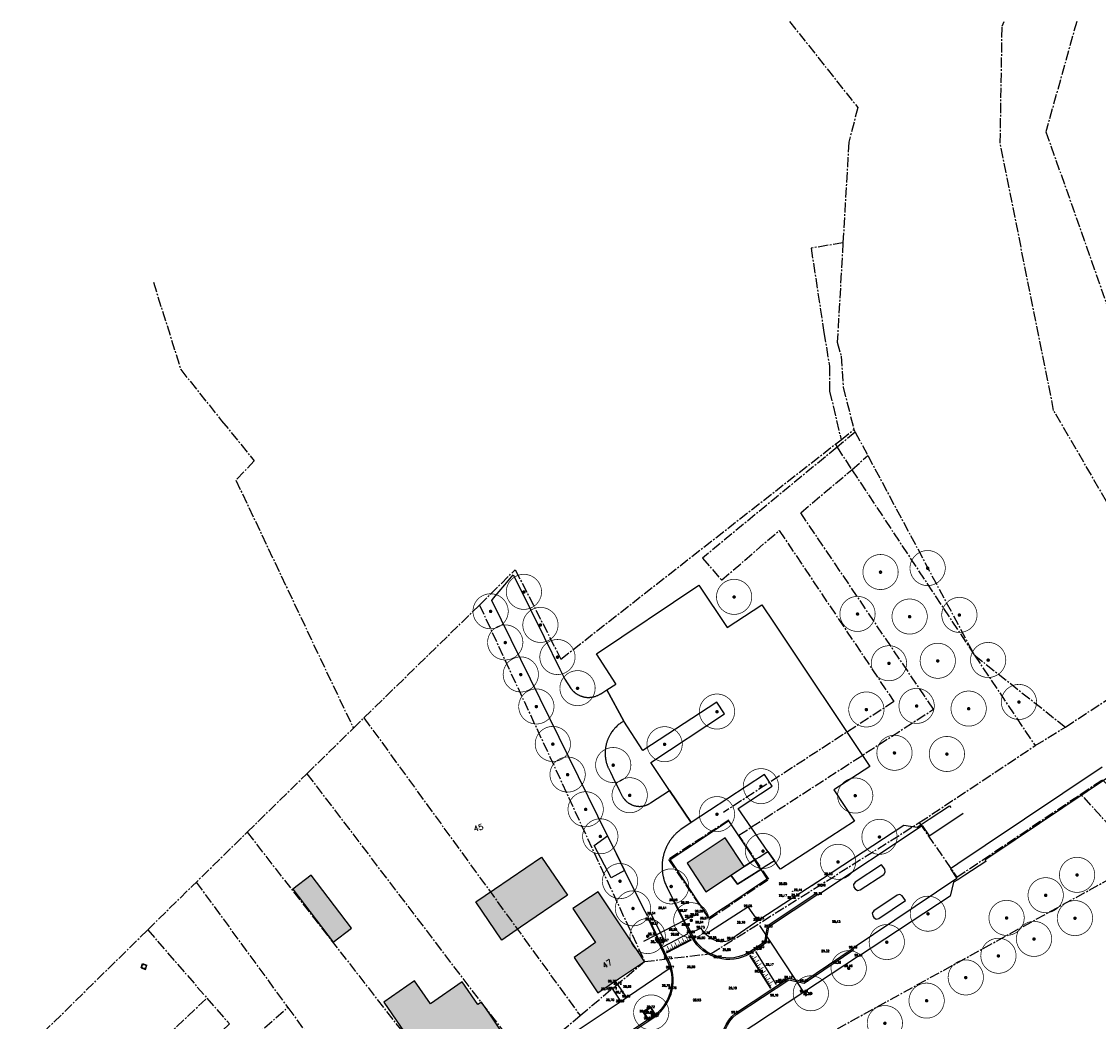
# Model space of a CAD drawing. Header units: metres. Extents: x 202952 to 203755, y 348879 to 349702.
# Tile 81 of 82: x 203480 to 203632, y 349560 to 349702. Entities that reach past the tile are written whole.
import ezdxf
from ezdxf.enums import TextEntityAlignment as Align

# ---------------------------------------------------------------- set-up
doc = ezdxf.new("R2010")
doc.units = ezdxf.units.M
doc.linetypes.add('1-200 CENTER', pattern=[4.28625, 2.8575, -0.47625, 0.47625, -0.47625])
for name, color, linetype in [('PH-ALG-WERKGRENS', 3, '1-200 WERKGRENS'), ('PH-BEST-BEBOUWING', 1, 'Continuous'), ('PH-BEST-BEBOUWING-ARCERING', 254, 'Continuous'), ('PH-BEST-HUISNUMMER', 7, 'Continuous'), ('PH-BEST-KADASTRALE-GRENS', 240, '1-200 CENTER'), ('PH-BEST-WEGDEEL', 253, 'Continuous'), ('PH-INM-BOOM-HANDHAVEN', 96, 'Continuous'), ('PH-INM-HOOGTE', 20, 'Continuous'), ('PH-INM-HOOGTEPUNT', 20, 'Continuous'), ('PH-INM-KANTVERHARDING', 253, 'Continuous'), ('PH-NIEUW-MARKERING', 115, 'Continuous'), ('PH-RIO-PUTRAND-AANBRENGEN', 7, 'Continuous')]:
    doc.layers.add(name, color=color, linetype=linetype)
doc.styles.add('ISO', font='ISO')
doc.styles.add('ROMANS', font='romans.shx')
doc.linetypes.add('1-200 WERKGRENS', pattern='A,1.5,-0.6,["WERK",ROMANS,S=0.24,R=0,X=-0.5,Y=-0.12],-0.45', length=2.55)

# ---------------------------------------------------------------- blocks, each defined once
blk = doc.blocks.new('MARKER', base_point=(45, 10))
at = {"color": 0}
for radius in [0.35, 0.25]:
    blk.add_circle((45, 10), radius, dxfattribs=at)
at = {"color": 0, "style": 'ISO'}
blk.add_attdef('MARKER', (45.6, 10), '', height=0.9, dxfattribs=at)
blk = doc.blocks.new('*U15')
at = {"const_width": 0.1}
blk.add_lwpolyline([(-2.5, 0, 0.990403), (2.5, 0.03, 0.990403), (-2.5, 0.02)], format="xyb", dxfattribs=at)
at = {"linetype": 'Continuous', "const_width": 0.25}
blk.add_lwpolyline([(-0.12, 0, 1), (0.12, 0, 1)], format="xyb", close=True, dxfattribs=at)
blk = doc.blocks.new('*U26')
for p, q in [((-0.325, 0.325), (-0.325, -0.325)), ((-0.325, 0.325), (0.325, 0.325)), ((0.325, 0.325), (0.325, -0.325)), ((-0.325, -0.325), (0.325, -0.325))]:
    blk.add_line(p, q)
blk.add_circle((0, 0), 0.3)

msp = doc.modelspace()

# ---------------------------------------------------------------- hatches: boundary and pattern name
at = {"layer": 'PH-BEST-BEBOUWING-ARCERING'}
h = msp.add_hatch(color=256, dxfattribs=at)
h.dxf.hatch_style = 1
h.paths.add_polyline_path([(203579.41, 349586.28), (203574, 349582.69), (203576.67, 349578.66), (203582.08, 349582.25)])
h = msp.add_hatch(color=256, dxfattribs=at)
h.dxf.hatch_style = 1
h.paths.add_polyline_path([(203557.053, 349578.152), (203553.371, 349583.559), (203546.718, 349579.028), (203544.085, 349577.214), (203547.769, 349571.816), (203550.4, 349573.621)])
h = msp.add_hatch(color=256, dxfattribs=at)
h.dxf.hatch_style = 1
h.paths.add_polyline_path([(203520.799, 349581.004), (203518.183, 349579.003), (203523.877, 349571.521), (203526.493, 349573.522)])
h = msp.add_hatch(color=256, dxfattribs=at)
h.dxf.hatch_style = 1
h.paths.add_polyline_path([(203561.41, 349578.66), (203560.319, 349577.936), (203557.845, 349576.293), (203560.114, 349572.862), (203561.034, 349571.471), (203560.029, 349570.755), (203558.03, 349569.33), (203559.86, 349566.588), (203561.36, 349564.34), (203564.309, 349566.31), (203566.01, 349567.447), (203567.99, 349568.77), (203567.087, 349570.127), (203566.048, 349571.689)])
h = msp.add_hatch(color=256, dxfattribs=at)
h.dxf.hatch_style = 1
h.paths.add_polyline_path([(203546.09, 349561.31), (203544.88, 349563.015), (203544.402, 349562.68), (203542.157, 349565.917), (203537.682, 349562.789), (203535.411, 349566.052), (203531.051, 349563.009), (203535.105, 349557.187), (203537.782, 349559.053), (203539.25, 349556.71), (203540.942, 349554.194), (203542.6, 349551.73), (203545.045, 349553.374), (203549.44, 349556.33)])

# ---------------------------------------------------------------- linework, layer by layer
at = {"layer": 'PH-ALG-WERKGRENS'}
msp.add_line((203567.907, 349571.636), (203575.31, 349575.479), dxfattribs=at)
msp.add_lwpolyline([(203584.274, 349573.887), (203590.864, 349563.889)], dxfattribs=at)
at = {"layer": 'PH-BEST-BEBOUWING'}
for points in [[(203576.67, 349578.66), (203582.08, 349582.25), (203579.41, 349586.28), (203574, 349582.69)], [(203546.718, 349579.028), (203553.371, 349583.559), (203557.053, 349578.152)], [(203523.877, 349571.521), (203526.493, 349573.522), (203520.799, 349581.004), (203518.183, 349579.003), (203523.877, 349571.521)], [(203550.4, 349573.621), (203547.769, 349571.816), (203544.085, 349577.214), (203546.718, 349579.028)], [(203558.03, 349569.33), (203559.86, 349566.588), (203561.36, 349564.34), (203564.309, 349566.31), (203566.01, 349567.447), (203567.99, 349568.77), (203567.087, 349570.127), (203566.048, 349571.689), (203561.41, 349578.66), (203560.319, 349577.936), (203557.845, 349576.293)], [(203557.053, 349578.152), (203550.4, 349573.621)], [(203557.845, 349576.293), (203560.114, 349572.862), (203561.034, 349571.471), (203560.029, 349570.755), (203558.03, 349569.33)], [(203535.411, 349566.052), (203531.051, 349563.009)], [(203546.09, 349561.31), (203544.88, 349563.015), (203544.402, 349562.68), (203542.157, 349565.917), (203537.682, 349562.789), (203535.411, 349566.052)], [(203531.051, 349563.009), (203535.105, 349557.187), (203537.782, 349559.053), (203539.25, 349556.71)], [(203539.25, 349556.71), (203540.942, 349554.194), (203542.6, 349551.73), (203545.045, 349553.374), (203549.44, 349556.33), (203546.09, 349561.31)]]:
    msp.add_lwpolyline(points, dxfattribs=at)
at = {"layer": 'PH-BEST-KADASTRALE-GRENS', "ltscale": 0.5}
for p, q in [((203595.807, 349642.672), (203597.628, 349644.107)), ((203597.628, 349644.107), (203597.818, 349643.751)), ((203595.079, 349642.097), (203595.807, 349642.672)), ((203597.818, 349643.751), (203595.239, 349641.591)), ((203597.818, 349643.751), (203599.595, 349640.423)), ((203595.239, 349641.591), (203595.079, 349642.097)), ((203595.239, 349641.591), (203597.336, 349638.42)), ((203597.336, 349638.42), (203599.595, 349640.423)), ((203599.595, 349640.423), (203614.695, 349612.162)), ((203597.336, 349638.42), (203614.695, 349612.162)), ((203528.259, 349603.283), (203544.619, 349619.257)), ((203544.619, 349619.257), (203567.99, 349568.77)), ((203627.573, 349601.985), (203645.247, 349613.53)), ((203614.695, 349612.162), (203623.285, 349599.342)), ((203614.695, 349612.162), (203627.573, 349601.985)), ((203526.752, 349601.808), (203528.259, 349603.283)), ((203528.259, 349603.283), (203558.851, 349561.124)), ((203520.181, 349595.373), (203526.752, 349601.808)), ((203623.285, 349599.342), (203627.573, 349601.985)), ((203606.884, 349588.44), (203623.285, 349599.342)), ((203511.717, 349587.079), (203520.181, 349595.373)), ((203638.372, 349582.976), (203629.762, 349592.496)), ((203579.906, 349588.784), (203571.363, 349583.238)), ((203497.635, 349573.267), (203511.717, 349587.079)), ((203511.717, 349587.079), (203542.386, 349547.684)), ((203585.57, 349580.436), (203581.341, 349586.669)), ((203571.363, 349583.238), (203577.128, 349574.778)), ((203582.151, 349552.021), (203638.372, 349582.976)), ((203504.516, 349580.016), (203517.464, 349562.271)), ((203577.128, 349574.778), (203585.57, 349580.436)), ((203479.771, 349555.688), (203497.641, 349573.26)), ((203497.641, 349573.26), (203506.023, 349563.592)), ((203558.851, 349561.124), (203567.99, 349568.77)), ((203489.27, 349547.759), (203506.023, 349563.592)), ((203509.356, 349555.118), (203517.464, 349562.271)), ((203517.464, 349562.271), (203532.609, 349541.544)), ((203551.275, 349554.687), (203558.851, 349561.124))]:
    msp.add_line(p, q, dxfattribs=at)
for points in [[(203588.524, 349701.883), (203598.181, 349689.702), (203596.913, 349684.814), (203596.084, 349670.563)], [(203645.247, 349613.53), (203625.914, 349646.821), (203618.347, 349684.642), (203618.622, 349701.247), (203618.901, 349701.883)], [(203629.174, 349701.883), (203624.815, 349686.282), (203642.361, 349636.517), (203654.861, 349619.828)], [(203596.084, 349670.563), (203591.572, 349669.782), (203593.394, 349657.871), (203594.153, 349653.081), (203594.197, 349649.549), (203595.807, 349642.672)], [(203596.084, 349670.563), (203595.265, 349656.476), (203595.822, 349654.5), (203596.108, 349650.116), (203597.628, 349644.107)], [(203498.453, 349664.957), (203502.307, 349652.613), (203508.105, 349645.348), (203512.729, 349639.673), (203510.127, 349636.928), (203526.752, 349601.808)], [(203544.619, 349619.257), (203549.677, 349624.261), (203556.139, 349611.592), (203595.079, 349642.097)], [(203595.239, 349641.591), (203576.182, 349625.906), (203578.9, 349622.776), (203587.06, 349629.812), (203603.289, 349605.578), (203579.154, 349589.893)], [(203581.341, 349586.669), (203608.896, 349604.496), (203590.092, 349632.312), (203597.336, 349638.42)], [(203520.181, 349595.373), (203544.811, 349563.006), (203551.275, 349554.687)], [(203629.762, 349592.496), (203632.83, 349594.524), (203642.242, 349585.198), (203638.372, 349582.976)], [(203606.884, 349588.44), (203612.207, 349580.716), (203629.762, 349592.496)], [(203567.99, 349568.77), (203577.42, 349569.897), (203606.884, 349588.44)], [(203506.023, 349563.592), (203509.202, 349559.938), (203506.948, 349557.745)]]:
    msp.add_lwpolyline(points, dxfattribs=at)
at = {"layer": 'PH-BEST-WEGDEEL'}
for points in [[(203568.436, 349575.148), (203568.09, 349575.859), (203565.167, 349581.652), (203563.998, 349584.029), (203562.741, 349586.586), (203546.355, 349619.909), (203546.612, 349620.215), (203548.207, 349622.11), (203549.386, 349623.512), (203549.894, 349622.555), (203553.759, 349614.706), (203555.996, 349610.164), (203556.509, 349609.122), (203556.721, 349608.764), (203557.021, 349608.256), (203557.21, 349607.968), (203557.566, 349607.426), (203557.577, 349607.411), (203557.588, 349607.397), (203557.599, 349607.382), (203557.61, 349607.368), (203557.622, 349607.353), (203557.633, 349607.339), (203557.673, 349607.29), (203557.714, 349607.241), (203557.756, 349607.194), (203557.799, 349607.148), (203557.843, 349607.102), (203557.888, 349607.058), (203557.924, 349607.024), (203557.96, 349606.99), (203557.997, 349606.957), (203558.034, 349606.925), (203558.072, 349606.893), (203558.11, 349606.862), (203558.14, 349606.837), (203558.171, 349606.813), (203558.202, 349606.79), (203558.233, 349606.767), (203558.265, 349606.745), (203558.297, 349606.723), (203558.364, 349606.678), (203558.432, 349606.635), (203558.501, 349606.594), (203558.571, 349606.555), (203558.642, 349606.517), (203558.714, 349606.481), (203558.789, 349606.447), (203558.865, 349606.415), (203558.942, 349606.385), (203559.019, 349606.356), (203559.097, 349606.329), (203559.176, 349606.304), (203559.233, 349606.287), (203559.291, 349606.272), (203559.349, 349606.258), (203559.407, 349606.245), (203559.466, 349606.233), (203559.525, 349606.223), (203559.626, 349606.207), (203559.727, 349606.195), (203559.828, 349606.186), (203559.93, 349606.18), (203560.032, 349606.178), (203560.134, 349606.179), (203560.163, 349606.18), (203560.192, 349606.181), (203560.221, 349606.183), (203560.25, 349606.185), (203560.279, 349606.187), (203560.308, 349606.189), (203560.351, 349606.193), (203560.393, 349606.197), (203560.436, 349606.202), (203560.479, 349606.208), (203560.521, 349606.214), (203560.564, 349606.221), (203560.652, 349606.237), (203560.739, 349606.256), (203560.825, 349606.277), (203560.911, 349606.301), (203560.996, 349606.327), (203561.081, 349606.355), (203561.171, 349606.389), (203561.261, 349606.425), (203561.349, 349606.464), (203561.436, 349606.506), (203561.521, 349606.55), (203561.605, 349606.597), (203561.634, 349606.614), (203561.663, 349606.631), (203561.691, 349606.648), (203561.719, 349606.666), (203561.747, 349606.684), (203561.774, 349606.702), (203562.666, 349607.239), (203565.037, 349602.828), (203564.705, 349602.61), (203564.668, 349602.585), (203564.631, 349602.56), (203564.594, 349602.534), (203564.558, 349602.508), (203564.522, 349602.481), (203564.486, 349602.454), (203564.373, 349602.366), (203564.262, 349602.275), (203564.153, 349602.181), (203564.047, 349602.084), (203563.944, 349601.984), (203563.843, 349601.882), (203563.75, 349601.782), (203563.66, 349601.68), (203563.573, 349601.575), (203563.488, 349601.468), (203563.406, 349601.358), (203563.327, 349601.247), (203563.298, 349601.204), (203563.269, 349601.161), (203563.24, 349601.117), (203563.212, 349601.073), (203563.185, 349601.029), (203563.158, 349600.985), (203563.105, 349600.896), (203563.054, 349600.806), (203563.005, 349600.715), (203562.958, 349600.623), (203562.912, 349600.531), (203562.869, 349600.437), (203562.834, 349600.359), (203562.801, 349600.28), (203562.769, 349600.201), (203562.738, 349600.121), (203562.709, 349600.041), (203562.681, 349599.961), (203562.652, 349599.871), (203562.624, 349599.781), (203562.598, 349599.691), (203562.573, 349599.6), (203562.55, 349599.509), (203562.529, 349599.417), (203562.509, 349599.325), (203562.491, 349599.232), (203562.475, 349599.139), (203562.46, 349599.046), (203562.447, 349598.953), (203562.436, 349598.859), (203562.426, 349598.75), (203562.416, 349598.624), (203562.41, 349598.497), (203562.406, 349598.37), (203562.405, 349598.243), (203562.408, 349598.117), (203562.413, 349597.99), (203562.416, 349597.947), (203562.419, 349597.903), (203562.422, 349597.86), (203562.426, 349597.817), (203562.43, 349597.774), (203562.434, 349597.731), (203562.442, 349597.661), (203562.451, 349597.592), (203562.461, 349597.522), (203562.472, 349597.453), (203562.483, 349597.383), (203562.496, 349597.314), (203562.519, 349597.198), (203562.545, 349597.083), (203562.574, 349596.968), (203562.605, 349596.854), (203562.639, 349596.741), (203562.675, 349596.628), (203562.704, 349596.544), (203562.734, 349596.461), (203562.766, 349596.378), (203562.799, 349596.296), (203562.834, 349596.215), (203562.87, 349596.134), (203562.912, 349596.043), (203562.955, 349595.953), (203563.001, 349595.864), (203563.048, 349595.776), (203563.097, 349595.689), (203563.148, 349595.603), (203563.464, 349594.963), (203564.46, 349592.942), (203564.776, 349592.302), (203564.821, 349592.214), (203564.87, 349592.128), (203564.921, 349592.043), (203564.975, 349591.96), (203565.033, 349591.879), (203565.093, 349591.8), (203565.113, 349591.774), (203565.134, 349591.749), (203565.155, 349591.724), (203565.177, 349591.699), (203565.199, 349591.674), (203565.221, 349591.65), (203565.265, 349591.603), (203565.31, 349591.557), (203565.356, 349591.512), (203565.403, 349591.468), (203565.451, 349591.426), (203565.5, 349591.384), (203565.553, 349591.341), (203565.607, 349591.3), (203565.662, 349591.26), (203565.718, 349591.222), (203565.774, 349591.185), (203565.832, 349591.149), (203565.88, 349591.12), (203565.929, 349591.092), (203565.979, 349591.065), (203566.029, 349591.039), (203566.08, 349591.014), (203566.132, 349590.991), (203566.201, 349590.961), (203566.271, 349590.933), (203566.342, 349590.907), (203566.413, 349590.883), (203566.485, 349590.86), (203566.558, 349590.84), (203566.631, 349590.822), (203566.704, 349590.805), (203566.777, 349590.791), (203566.851, 349590.779), (203566.925, 349590.768), (203566.999, 349590.76), (203567.056, 349590.755), (203567.114, 349590.752), (203567.171, 349590.749), (203567.228, 349590.748), (203567.286, 349590.747), (203567.343, 349590.748), (203567.443, 349590.752), (203567.543, 349590.76), (203567.642, 349590.772), (203567.741, 349590.787), (203567.839, 349590.806), (203567.937, 349590.828), (203567.968, 349590.836), (203567.999, 349590.844), (203568.03, 349590.852), (203568.06, 349590.861), (203568.091, 349590.87), (203568.121, 349590.88), (203568.182, 349590.9), (203568.242, 349590.922), (203568.302, 349590.945), (203568.361, 349590.97), (203568.42, 349590.996), (203568.478, 349591.023), (203568.539, 349591.053), (203568.599, 349591.085), (203568.658, 349591.118), (203568.717, 349591.153), (203568.774, 349591.189), (203568.831, 349591.226), (203571.499, 349592.975), (203574.578, 349588.442), (203573.13, 349587.489), (203573.067, 349587.442), (203573.005, 349587.395), (203572.944, 349587.347), (203572.883, 349587.298), (203572.823, 349587.248), (203572.764, 349587.198), (203572.723, 349587.163), (203572.682, 349587.127), (203572.642, 349587.091), (203572.602, 349587.055), (203572.562, 349587.018), (203572.523, 349586.981), (203572.419, 349586.882), (203572.364, 349586.827), (203572.31, 349586.771), (203572.256, 349586.715), (203572.203, 349586.658), (203572.15, 349586.6), (203572.098, 349586.542), (203572.02, 349586.452), (203571.983, 349586.408), (203571.946, 349586.363), (203571.909, 349586.318), (203571.873, 349586.273), (203571.837, 349586.227), (203571.801, 349586.181), (203571.754, 349586.118), (203571.708, 349586.055), (203571.663, 349585.992), (203571.618, 349585.928), (203571.574, 349585.864), (203571.531, 349585.799), (203571.469, 349585.702), (203571.409, 349585.604), (203571.35, 349585.505), (203571.293, 349585.405), (203571.238, 349585.305), (203571.184, 349585.203), (203571.147, 349585.129), (203571.111, 349585.055), (203571.076, 349584.981), (203571.042, 349584.906), (203571.008, 349584.831), (203570.976, 349584.755), (203570.945, 349584.679), (203570.914, 349584.602), (203570.885, 349584.525), (203570.856, 349584.447), (203570.829, 349584.369), (203570.802, 349584.291), (203570.767, 349584.185), (203570.734, 349584.078), (203570.703, 349583.97), (203570.674, 349583.862), (203570.647, 349583.753), (203570.622, 349583.643), (203570.607, 349583.575), (203570.592, 349583.507), (203570.579, 349583.438), (203570.566, 349583.369), (203570.555, 349583.301), (203570.544, 349583.232), (203570.534, 349583.167), (203570.525, 349583.102), (203570.516, 349583.037), (203570.508, 349582.972), (203570.501, 349582.906), (203570.494, 349582.841), (203570.488, 349582.777), (203570.483, 349582.713), (203570.479, 349582.649), (203570.475, 349582.585), (203570.472, 349582.521), (203570.469, 349582.457), (203570.467, 349582.404), (203570.466, 349582.35), (203570.465, 349582.297), (203570.465, 349582.243), (203570.465, 349582.19), (203570.465, 349582.136), (203570.466, 349582.079), (203570.468, 349582.022), (203570.47, 349581.965), (203570.473, 349581.908), (203570.476, 349581.851), (203570.479, 349581.794), (203570.483, 349581.729), (203570.488, 349581.664), (203570.494, 349581.599), (203570.501, 349581.534), (203570.508, 349581.469), (203570.516, 349581.404), (203570.533, 349581.276), (203570.545, 349581.196), (203570.559, 349581.116), (203570.573, 349581.036), (203570.588, 349580.956), (203570.604, 349580.877), (203570.621, 349580.798), (203570.647, 349580.685), (203570.676, 349580.572), (203570.706, 349580.46), (203570.738, 349580.348), (203570.772, 349580.237), (203570.808, 349580.127), (203570.861, 349579.98), (203570.917, 349579.834), (203570.976, 349579.689), (203571.038, 349579.546), (203571.103, 349579.404), (203571.171, 349579.263), (203571.189, 349579.227), (203571.208, 349579.19), (203571.227, 349579.154), (203571.246, 349579.118), (203571.266, 349579.082), (203571.286, 349579.046), (203572.052, 349577.531), (203572.126, 349577.384)], [(203632.791, 349596.281), (203616.226, 349585.209)], [(203633.974, 349595.07), (203617.175, 349583.81)], [(203608.301, 349588.941), (203611.166, 349590.834), (203611.336, 349590.596)], [(203591.684, 349579.526), (203604.698, 349588.091), (203606.563, 349587.792), (203608.301, 349588.941)], [(203609.37, 349587.274), (203613.122, 349589.786)], [(203592.541, 349578.225), (203607.298, 349588.034), (203608.309, 349586.564)], [(203608.309, 349586.564), (203609.37, 349587.274)], [(203616.226, 349585.209), (203612.353, 349582.621)], [(203616.198, 349583.155), (203616.319, 349582.937), (203613.333, 349580.982)], [(203617.175, 349583.81), (203616.198, 349583.155)], [(203611.295, 349581.914), (203612.181, 349580.548), (203597.527, 349570.653)], [(203601.999, 349581.833), (203601.559, 349582.488), (203597.794, 349580.011)], [(203601.86, 349581.117), (203602.066, 349581.449), (203601.999, 349581.833)], [(203612.353, 349582.621), (203611.295, 349581.914)], [(203597.794, 349580.011), (203597.574, 349579.683), (203597.642, 349579.293)], [(203613.333, 349580.982), (203612.366, 349580.349), (203611.751, 349580.021), (203611.276, 349578.018), (203598.291, 349569.494)], [(203598.511, 349578.909), (203601.86, 349581.117)], [(203597.642, 349579.293), (203597.798, 349579.047)], [(203597.798, 349579.047), (203598.126, 349578.831), (203598.511, 349578.909)], [(203604.473, 349578.061), (203604.141, 349578.263), (203603.758, 349578.195)], [(203572.052, 349577.531), (203572.126, 349577.384)], [(203603.758, 349578.195), (203600.435, 349575.956)], [(203601.179, 349574.88), (203604.912, 349577.396), (203604.473, 349578.061)], [(203568.436, 349575.148), (203568.09, 349575.859)], [(203600.435, 349575.956), (203600.225, 349575.629), (203600.293, 349575.247)], [(203600.293, 349575.247), (203600.459, 349574.998)], [(203600.459, 349574.998), (203600.795, 349574.79), (203601.179, 349574.88)]]:
    msp.add_lwpolyline(points, dxfattribs=at)
for points in [[(203561.166, 349612.333), (203575.69, 349622.093), (203579.663, 349616.074), (203584.594, 349619.28), (203586.326, 349616.686), (203599.887, 349596.371), (203594.775, 349593.066), (203597.725, 349588.641), (203587.255, 349581.877), (203586.96, 349582.204), (203586.378, 349583.042), (203585.462, 349584.363), (203581.225, 349590.466), (203586.032, 349593.625), (203584.957, 349595.273), (203574.578, 349588.442), (203571.499, 349592.975), (203568.859, 349596.972), (203579.31, 349603.858), (203578.206, 349605.522), (203567.761, 349598.653), (203565.037, 349602.828), (203562.666, 349607.239), (203563.927, 349608.05), (203563.901, 349608.101), (203561.166, 349612.333)], [(203585.271, 349580.595), (203585.366, 349580.453), (203584.265, 349579.72), (203580.339, 349577.106), (203578.506, 349575.886), (203577.122, 349574.964), (203576.415, 349576.025), (203575.6, 349577.25), (203573.608, 349580.241), (203571.618, 349583.231), (203573.828, 349584.702), (203579.862, 349588.72), (203583.567, 349583.155), (203583.223, 349582.936), (203582.08, 349582.25), (203579.41, 349586.28), (203574, 349582.69), (203576.67, 349578.66), (203580.216, 349581.013), (203581.13, 349579.707), (203584.456, 349581.82), (203585.271, 349580.595)], [(203560.835, 349585.182), (203562.741, 349586.586), (203563.998, 349584.029), (203565.167, 349581.652), (203563.26, 349580.614), (203560.835, 349585.182)], [(203584.198, 349583.557), (203585.462, 349584.363), (203586.378, 349583.042), (203585.087, 349582.221), (203584.456, 349581.82), (203583.567, 349583.155), (203584.198, 349583.557)], [(203580.216, 349581.013), (203582.08, 349582.25), (203583.223, 349582.936), (203583.567, 349583.155), (203584.456, 349581.82), (203581.13, 349579.707), (203580.216, 349581.013)]]:
    msp.add_lwpolyline(points, close=True, dxfattribs=at)
at = {"layer": 'PH-INM-KANTVERHARDING'}
msp.add_line((203568.444, 349560.503), (203562.808, 349556.759), dxfattribs=at)
at = {"layer": 'PH-INM-KANTVERHARDING', "flags": 128}
for points in [[(203574.531, 349572.833), (203575.913, 349573.478, 0.094343), (203577.582, 349572.004, 0.11234), (203578.687, 349571.629, 0.1524924), (203580.223, 349571.94), (203584.324, 349574.759), (203588.799, 349577.682), (203594.007, 349581.057)], [(203592.512, 349578.269), (203585.53, 349573.649), (203585.131, 349571.398), (203582.87, 349569.874, -0.420845), (203574.729, 349572.114), (203573.823, 349573.86)], [(203592.402, 349578.436), (203585.348, 349573.768), (203584.949, 349571.516), (203582.764, 349570.044, -0.4203552), (203574.905, 349572.208), (203574.011, 349573.949)], [(203584.487, 349539.956), (203583.622, 349540.446, -0.1500648), (203583.162, 349541.067), (203581.252, 349548.371), (203579.16, 349556.573, -0.2962136), (203580.844, 349561.439), (203588.352, 349566.412), (203590.559, 349565.934), (203597.503, 349570.649)], [(203584.585, 349540.13), (203583.731, 349540.614, -0.1455872), (203583.353, 349541.126), (203581.445, 349548.421), (203579.354, 349556.621, -0.2957176), (203580.961, 349561.276), (203588.392, 349566.199), (203590.6, 349565.72), (203597.615, 349570.484)]]:
    msp.add_lwpolyline(points, format="xyb", dxfattribs=at)
for points in [[(203573.823, 349573.86), (203572.07, 349577.35)], [(203574.011, 349573.949), (203573.913, 349573.903), (203572.159, 349577.395)], [(203568.94, 349575.474), (203570.814, 349571.635), (203570.321, 349571.415)], [(203576.678, 349572.698), (203582.625, 349576.497), (203583.97, 349574.581)], [(203568.583, 349574.612), (203569.925, 349571.813)], [(203568.673, 349574.655), (203570.016, 349571.856)], [(203598.277, 349569.514), (203590.549, 349564.418), (203583.472, 349559.777), (203581.451, 349558.434), (203582.953, 349552.943), (203584.97, 349545.436), (203586.401, 349540.143)], [(203571.59, 349567.836), (203564.52, 349563.04), (203557.152, 349558.131), (203549.621, 349553.149), (203541.931, 349547.866)], [(203564.62, 349563.177), (203563.504, 349564.843)], [(203564.161, 349565.529), (203565.39, 349563.71)]]:
    msp.add_lwpolyline(points, dxfattribs=at)
at = {"layer": 'PH-INM-KANTVERHARDING'}
for points in [[(203562.929, 349556.599), (203569.44, 349560.925, 0.3684787), (203571.29, 349569.157), (203569.999, 349571.848)], [(203570.016, 349571.856), (203569.819, 349571.762), (203571.111, 349569.067, -0.3552609), (203569.555, 349561.269)]]:
    msp.add_lwpolyline(points, format="xyb", dxfattribs=at)
at = {"layer": 'PH-INM-KANTVERHARDING', "flags": 128}
for points in [[(203567.726, 349561.633), (203568.45, 349560.493), (203569.598, 349561.198), (203568.893, 349562.362)], [(203567.865, 349561.602), (203568.481, 349560.63), (203569.461, 349561.231), (203568.86, 349562.223)]]:
    msp.add_lwpolyline(points, close=True, dxfattribs=at)
at = {"layer": 'PH-NIEUW-MARKERING', "color": 9, "linetype": 'Continuous', "transparency": 33554687}
for p, q in [((203570.674, 349570.904), (203574.185, 349572.727)), ((203571.106, 349570.002), (203574.654, 349571.844))]:
    msp.add_line(p, q, dxfattribs=at)
at = {"layer": 'PH-NIEUW-MARKERING', "linetype": 'Continuous', "transparency": 33554687}
for points, const_width in [([(203573.32, 349572.053), (203573.597, 349571.521)], 0.1), ([(203573.853, 349572.33), (203574.129, 349571.797)], 0.1), ([(203574.303, 349572.113), (203574.396, 349571.935)], 0.1), ([(203571.063, 349570.092), (203574.603, 349571.93)], 0.2), ([(203571.19, 349570.947), (203571.467, 349570.415)], 0.1), ([(203571.641, 349570.73), (203571.733, 349570.553)], 0.1), ([(203571.723, 349571.224), (203571.999, 349570.691)], 0.1), ([(203572.173, 349571.007), (203572.266, 349570.829)], 0.1), ([(203572.255, 349571.5), (203572.532, 349570.968)], 0.1), ([(203572.706, 349571.283), (203572.798, 349571.106)], 0.1), ([(203572.788, 349571.777), (203573.064, 349571.244)], 0.1), ([(203573.238, 349571.56), (203573.331, 349571.382)], 0.1), ([(203573.771, 349571.836), (203573.863, 349571.659)], 0.1), ([(203571.108, 349570.454), (203571.201, 349570.276)], 0.1), ([(203582.934, 349569.68), (203585.887, 349565.019)], 0.2), ([(203583.214, 349569.434), (203583.382, 349569.541)], 0.1), ([(203583.375, 349569.181), (203583.882, 349569.502)], 0.1), ([(203583.531, 349568.925), (203583.7, 349569.033)], 0.1), ([(203583.692, 349568.672), (203584.199, 349568.995)], 0.1), ([(203583.854, 349568.419), (203584.022, 349568.527)], 0.1), ([(203584.015, 349568.166), (203584.521, 349568.489)], 0.1), ([(203584.172, 349567.911), (203584.34, 349568.018)], 0.1), ([(203584.333, 349567.657), (203584.839, 349567.98)], 0.1), ([(203584.494, 349567.404), (203584.663, 349567.512)], 0.1), ([(203584.655, 349567.151), (203585.161, 349567.474)], 0.1), ([(203584.816, 349566.898), (203584.985, 349567.006)], 0.1), ([(203584.977, 349566.645), (203585.484, 349566.968)], 0.1), ([(203585.139, 349566.392), (203585.307, 349566.5)], 0.1), ([(203585.3, 349566.139), (203585.806, 349566.462)], 0.1), ([(203585.461, 349565.886), (203585.63, 349565.994)], 0.1), ([(203585.622, 349565.633), (203586.128, 349565.956)], 0.1), ([(203585.783, 349565.38), (203585.952, 349565.488)], 0.1)]:
    msp.add_lwpolyline(points, dxfattribs=dict(at, const_width=const_width))
msp.add_lwpolyline([(203582.846, 349569.631), (203585.804, 349564.964)], dxfattribs=at)
at = {"layer": 'PH-NIEUW-MARKERING', "color": 9, "linetype": 'Continuous', "transparency": 33554687}
for points in [[(203582.846, 349569.631), (203585.804, 349564.964)], [(203583.682, 349570.18), (203586.637, 349565.517)]]:
    msp.add_lwpolyline(points, dxfattribs=at)

# ---------------------------------------------------------------- block references
at = {"layer": 'PH-INM-BOOM-HANDHAVEN'}
for p in [(203608.068, 349624.472), (203601.399, 349623.912), (203550.903, 349621.101), (203580.671, 349620.392), (203546.186, 349618.35), (203598.14, 349617.979), (203605.521, 349617.606), (203612.566, 349617.838), (203553.243, 349616.422), (203548.259, 349613.944), (203555.651, 349611.875), (203602.59, 349610.993), (203609.505, 349611.345), (203616.641, 349611.458), (203550.462, 349609.409), (203558.496, 349607.466), (203552.665, 349604.874), (203606.509, 349604.953), (203620.994, 349605.512), (203578.244, 349604.152), (203599.393, 349604.448), (203613.878, 349604.572), (203554.997, 349599.562), (203570.823, 349599.53), (203603.373, 349598.314), (203610.794, 349598.144), (203563.549, 349596.581), (203557.089, 349595.231), (203584.467, 349593.59), (203565.882, 349592.305), (203597.815, 349592.257), (203559.649, 349590.319), (203578.238, 349589.631), (203561.719, 349586.488), (203601.25, 349586.412), (203584.757, 349584.41), (203595.381, 349582.876), (203629.233, 349581.029), (203564.516, 349580.149), (203571.753, 349579.396), (203624.784, 349578.148), (203566.345, 349576.284), (203574.604, 349574.602), (203608.117, 349575.528), (203619.246, 349574.937), (203628.93, 349574.905), (203568.421, 349572.363), (203602.286, 349571.511), (203623.133, 349571.957), (203618.094, 349569.57), (203596.893, 349567.813), (203613.469, 349566.503), (203591.531, 349564.255), (203607.925, 349563.218), (203568.932, 349561.55), (203602.012, 349560.036)]:
    msp.add_blockref('*U15', p, dxfattribs=at)
at = {"layer": 'PH-INM-HOOGTEPUNT', "xscale": 0.1, "yscale": 0.1, "zscale": 0.1}
for p in [(203594.007, 349581.057, 29.525), (203587.573, 349579.649, 28.854), (203588.951, 349578.703, 29.288), (203589.724, 349578.762, 29.436), (203592.512, 349578.269, 29.363), (203593.048, 349579.429, 29.487), (203572.07, 349577.35, 28.452), (203573.697, 349576.978, 28.662), (203587.57, 349577.978, 29.171), (203588.799, 349577.682, 29.378), (203589.347, 349578.048, 29.32), (203568.94, 349575.474, 28.537), (203570.521, 349576.216, 28.512), (203573.485, 349575.838, 28.565), (203575.031, 349575.29, 28.657), (203575.688, 349575.758, 28.594), (203582.625, 349576.497, 29.075), (203568.673, 349574.655, 28.55), (203569.366, 349574.039, 28.572), (203573.823, 349573.86, 28.519), (203574.263, 349575.032, 28.681), (203575.732, 349574.192, 28.641), (203576.415, 349574.764, 28.668), (203581.651, 349574.174, 29.098), (203583.97, 349574.581, 29.216), (203584.324, 349574.759, 29.246), (203585.53, 349573.649, 29.198), (203595.126, 349574.278, 29.429), (203569.037, 349572.519, 28.696), (203571.994, 349573.147, 28.558), (203572.272, 349572.482, 28.581), (203574.531, 349572.833, 28.651), (203574.729, 349572.114, 28.652), (203575.913, 349573.478, 28.729), (203576.678, 349572.698, 28.793), (203569.434, 349571.431, 28.696), (203570.016, 349571.856, 28.572), (203570.321, 349571.415, 28.571), (203570.814, 349571.635, 28.574), (203575.981, 349571.984, 28.799), (203577.582, 349572.004, 28.86), (203578.687, 349571.629, 28.947), (203580.223, 349571.94, 29.052), (203584.338, 349570.696, 29.102), (203585.131, 349571.398, 29.158), (203597.503, 349570.649, 29.38), (203571.29, 349569.157, 28.721), (203578.334, 349569.279, 28.972), (203579.612, 349570.299, 29.062), (203582.87, 349569.874, 29.141), (203583.984, 349570.476, 29.084), (203593.581, 349570.116, 29.322), (203598.277, 349569.514, 29.505), (203571.59, 349567.836, 28.77), (203574.581, 349567.871, 28.882), (203585.713, 349568.211, 29.17), (203595.221, 349568.505, 29.388), (203596.847, 349568.009, 29.461), (203584.15, 349567.255, 29.196), (203587.449, 349565.999, 29.08), (203588.352, 349566.412, 29.123), (203562.395, 349564.769, 28.699), (203563.383, 349565.844, 28.793), (203563.504, 349564.843, 28.721), (203564.161, 349565.529, 28.724), (203565.527, 349565.086, 28.684), (203571.019, 349565.237, 28.793), (203571.923, 349564.895, 28.782), (203580.474, 349564.871, 29.1), (203587.091, 349565.8, 29.07), (203590.559, 349565.934, 29.175), (203563.111, 349563.196, 28.698), (203564.438, 349564.287, 28.719), (203564.52, 349563.04, 28.69), (203565.39, 349563.71, 28.687), (203575.402, 349563.181, 28.928), (203586.35, 349563.853, 29.194), (203590.549, 349564.418, 29.288), (203591.016, 349564.07, 29.291), (203567.865, 349561.602, 28.693), (203568.694, 349561.433, 28.682), (203568.86, 349562.223, 28.717), (203580.844, 349561.439, 29.008), (203568.481, 349560.63, 28.676), (203569.44, 349560.925, 28.67), (203569.461, 349561.231, 28.695)]:
    msp.add_blockref('MARKER', p, dxfattribs=at)
at = {"layer": 'PH-RIO-PUTRAND-AANBRENGEN', "rotation": 71.861285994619}
msp.add_blockref('*U26', (203497.112, 349568.071), dxfattribs=at)

# ---------------------------------------------------------------- texts
at = {"layer": 'PH-BEST-HUISNUMMER', "style": 'ROMANS'}
msp.add_text('45', height=0.8, rotation=17.9, dxfattribs=at).set_placement((203544.462, 349587.715), align=Align.MIDDLE_CENTER)
msp.add_text('47', height=0.8, rotation=32.69089, dxfattribs=at).set_placement((203562.317, 349567.734))
at = {"layer": 'PH-INM-HOOGTE', "style": 'ROMANS'}
for s, p in [('29.53', (203594.007, 349581.057)), ('28.85', (203587.573, 349579.649)), ('29.49', (203593.048, 349579.429)), ('29.17', (203587.57, 349577.978)), ('29.32', (203589.347, 349578.048)), ('29.44', (203589.724, 349578.762)), ('29.36', (203592.512, 349578.269)), ('28.45', (203572.07, 349577.35)), ('28.66', (203573.697, 349576.978)), ('29.08', (203582.625, 349576.497)), ('29.38', (203588.799, 349577.682)), ('28.54', (203568.94, 349575.474)), ('28.51', (203570.521, 349576.216)), ('28.57', (203573.485, 349575.838)), ('28.68', (203574.263, 349575.032)), ('28.66', (203575.031, 349575.29)), ('28.59', (203575.688, 349575.758)), ('28.55', (203568.673, 349574.655)), ('28.57', (203569.366, 349574.039)), ('28.52', (203573.823, 349573.86)), ('28.64', (203575.732, 349574.192)), ('28.73', (203575.913, 349573.478)), ('28.67', (203576.415, 349574.764)), ('29.10', (203581.651, 349574.174)), ('29.22', (203583.97, 349574.581)), ('29.25', (203584.324, 349574.759)), ('29.20', (203585.53, 349573.649)), ('29.43', (203595.126, 349574.278)), ('28.70', (203569.037, 349572.519)), ('28.57', (203570.016, 349571.856)), ('28.56', (203571.994, 349573.147)), ('28.58', (203572.272, 349572.482)), ('28.65', (203574.531, 349572.833)), ('28.65', (203574.729, 349572.114)), ('28.80', (203575.981, 349571.984)), ('28.79', (203576.678, 349572.698)), ('28.86', (203577.582, 349572.004)), ('29.05', (203580.223, 349571.94)), ('28.70', (203569.434, 349571.431)), ('28.57', (203570.321, 349571.415)), ('28.57', (203570.814, 349571.635)), ('28.95', (203578.687, 349571.629)), ('29.06', (203579.612, 349570.299)), ('29.08', (203583.984, 349570.476)), ('29.10', (203584.338, 349570.696)), ('29.16', (203585.131, 349571.398)), ('29.38', (203597.503, 349570.649)), ('28.72', (203571.29, 349569.157)), ('28.97', (203578.334, 349569.279)), ('29.14', (203582.87, 349569.874)), ('29.32', (203593.581, 349570.116)), ('29.51', (203598.277, 349569.514)), ('28.77', (203571.59, 349567.836)), ('28.88', (203574.581, 349567.871)), ('29.20', (203584.15, 349567.255)), ('29.17', (203585.713, 349568.211)), ('29.39', (203595.221, 349568.505)), ('29.46', (203596.847, 349568.009)), ('28.79', (203563.383, 349565.844)), ('29.07', (203587.091, 349565.8)), ('29.08', (203587.449, 349565.999)), ('29.12', (203588.352, 349566.412)), ('29.18', (203590.559, 349565.934)), ('28.70', (203562.395, 349564.769)), ('28.72', (203563.504, 349564.843)), ('28.72', (203564.161, 349565.529)), ('28.72', (203564.438, 349564.287)), ('28.68', (203565.527, 349565.086)), ('28.79', (203571.019, 349565.237)), ('28.78', (203571.923, 349564.895)), ('29.10', (203580.474, 349564.871)), ('29.29', (203590.549, 349564.418)), ('28.70', (203563.111, 349563.196)), ('28.69', (203564.52, 349563.04)), ('28.69', (203565.39, 349563.71)), ('28.93', (203575.402, 349563.181)), ('29.19', (203586.35, 349563.853)), ('29.29', (203591.016, 349564.07)), ('28.69', (203567.865, 349561.602)), ('28.68', (203568.694, 349561.433)), ('28.72', (203568.86, 349562.223)), ('28.70', (203569.461, 349561.231)), ('29.01', (203580.844, 349561.439)), ('28.68', (203568.481, 349560.63)), ('28.67', (203569.44, 349560.925))]:
    msp.add_text(s, height=0.3, dxfattribs=at).set_placement(p, align=Align.CENTER)

doc.saveas('drawing.dxf')
